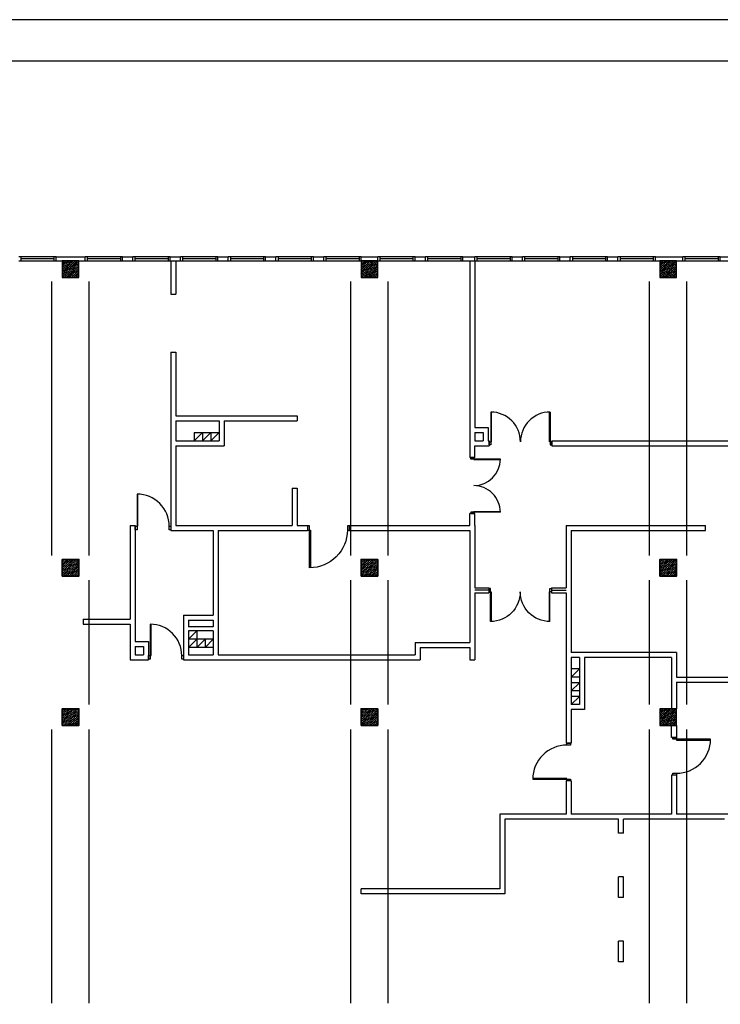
# Model space of a CAD drawing. Header units: millimetres. Extents: x 44889 to 52866, y -11417 to -4315.
# Tile 29 of 74: x 46845 to 47689, y -5502 to -4315. Entities that reach past the tile are written whole.
import ezdxf

# ---------------------------------------------------------------- set-up
doc = ezdxf.new("R2010")
doc.units = ezdxf.units.MM
for name, color, linetype in [('ARLES_ramka_wew', 10, 'Continuous'), ('ARLES_ramka_zew', 9, 'Continuous'), ('Podkład', 9, 'Continuous')]:
    doc.layers.add(name, color=color, linetype=linetype)
doc.layers.add('kreskowanie', color=9, linetype='Continuous', lineweight=18)
doc.layers.add('słupy gr0.7', color=9, linetype='Continuous', lineweight=35)

# ---------------------------------------------------------------- blocks, each defined once
blk = doc.blocks.new('słup 2')
at = {"layer": 'kreskowanie'}
h = blk.add_hatch(dxfattribs=at)
h.set_pattern_fill('ANSI36', color=256, style=0)
h.set_pattern_definition([(45, (-1340, -20), (1.683798, 6.173926), [7.9375, -1.5875, 0, -1.5875])])
h.paths.add_polyline_path([(20, -20), (20, 20), (-20, 20), (-20, -20)])
at = {"layer": 'słupy gr0.7'}
blk.add_lwpolyline([(-20, -20), (20, -20), (20, 20), (-20, 20)], close=True, dxfattribs=at)
blk = doc.blocks.new('d160')
at = {"layer": 'Podkład'}
for p, q in [((4.2, 80), (4.2, -4.2)), ((5.9, 4.2), (5.9, 80)), ((154.1, 4.2), (154.1, 80)), ((155.8, 80), (155.8, -4.2)), ((0, -4.2), (0, 4.2)), ((0, 4.2), (5.9, 4.2)), ((160, 4.2), (154.1, 4.2)), ((160, -4.2), (160, 4.2)), ((4.2, -4.2), (0, -4.2)), ((155.8, -4.2), (160, -4.2))]:
    blk.add_line(p, q, dxfattribs=at)
for centre, start, end in [((4.2, 4.2), 0, 90), ((155.8, 4.2), 89.9848, 180.0152)]:
    blk.add_arc(centre, 75.8, start, end, dxfattribs=at)

msp = doc.modelspace()

# ---------------------------------------------------------------- hatches: boundary and pattern name
at = {"layer": 'Podkład'}
h = msp.add_hatch(dxfattribs=at)
h.set_pattern_fill('ANSI36', color=256, scale=0.5, style=0)
h.set_pattern_definition([(45, (46236.0162, -4626.1265), (0.841899, 3.086963), [3.96875, -0.79375, 0, -0.79375])])
h.paths.add_polyline_path([(46916.02, -4626.13), (46916.02, -4606.13), (46896.02, -4606.13), (46896.02, -4626.13)])
h = msp.add_hatch(dxfattribs=at)
h.set_pattern_fill('ANSI36', color=256, scale=0.5, style=0)
h.set_pattern_definition([(45, (46596.0162, -4626.1265), (0.841899, 3.086963), [3.96875, -0.79375, 0, -0.79375])])
h.paths.add_polyline_path([(47276.02, -4626.13), (47276.02, -4606.13), (47256.02, -4606.13), (47256.02, -4626.13)])
h = msp.add_hatch(dxfattribs=at)
h.set_pattern_fill('ANSI36', color=256, scale=0.5, style=0)
h.set_pattern_definition([(45, (46956.0162, -4626.1265), (0.841899, 3.086963), [3.96875, -0.79375, 0, -0.79375])])
h.paths.add_polyline_path([(47636.02, -4626.13), (47636.02, -4606.13), (47616.02, -4606.13), (47616.02, -4626.13)])
h = msp.add_hatch(dxfattribs=at)
h.set_pattern_fill('ANSI36', color=256, scale=0.5, style=0)
h.set_pattern_definition([(45, (46956.0162, -5166.1265), (0.841899, 3.086963), [3.96875, -0.79375, 0, -0.79375])])
h.paths.add_polyline_path([(47636.02, -5166.13), (47636.02, -5146.13), (47616.02, -5146.13), (47616.02, -5166.13)])

# ---------------------------------------------------------------- linework, layer by layer
at = {"layer": 'ARLES_ramka_wew', "linetype": 'Continuous'}
msp.add_lwpolyline([(52815.71, -4365.45), (44938.58, -4365.45), (44938.58, -8496.66), (45088.58, -8496.66), (45088.58, -11366.66), (52815.71, -11366.66)], close=True, dxfattribs=at)
at = {"layer": 'ARLES_ramka_zew'}
msp.add_lwpolyline([(44888.58, -11416.66), (52865.71, -11416.66), (52865.71, -4315.45), (44888.58, -4315.45)], close=True, dxfattribs=at)
at = {"layer": 'Podkład'}
for p, q in [((46888.52, -4601.13), (46843.52, -4601.13)), ((46846.02, -4601.13), (46846.02, -4606.13)), ((46886.02, -4603.63), (46846.02, -4603.63)), ((46886.02, -4601.13), (46886.02, -4606.13)), ((46888.52, -4606.13), (46888.52, -4601.13)), ((46888.52, -4601.13), (46923.52, -4601.13)), ((46923.52, -4606.13), (46923.52, -4601.13)), ((46968.52, -4601.13), (46923.52, -4601.13)), ((46926.02, -4601.13), (46926.02, -4606.13)), ((46966.02, -4603.63), (46926.02, -4603.63)), ((46966.02, -4601.13), (46966.02, -4606.13)), ((46968.52, -4606.13), (46968.52, -4601.13)), ((46968.52, -4601.13), (46981.02, -4601.13)), ((46981.02, -4606.13), (46981.02, -4601.13)), ((47026.02, -4601.13), (46981.02, -4601.13)), ((46983.52, -4601.13), (46983.52, -4606.13)), ((47023.52, -4603.63), (46983.52, -4603.63)), ((47023.52, -4601.13), (47023.52, -4606.13)), ((47026.02, -4606.13), (47026.02, -4601.13)), ((47026.02, -4601.13), (47038.52, -4601.13)), ((47038.52, -4606.13), (47038.52, -4601.13)), ((47083.52, -4601.13), (47038.52, -4601.13)), ((47041.02, -4601.13), (47041.02, -4606.13)), ((47081.02, -4603.63), (47041.02, -4603.63)), ((47081.02, -4601.13), (47081.02, -4606.13)), ((47083.52, -4606.13), (47083.52, -4601.13)), ((47083.52, -4601.13), (47096.02, -4601.13)), ((47096.02, -4606.13), (47096.02, -4601.13)), ((47141.02, -4601.13), (47096.02, -4601.13)), ((47098.52, -4601.13), (47098.52, -4606.13)), ((47138.52, -4603.63), (47098.52, -4603.63)), ((47138.52, -4601.13), (47138.52, -4606.13)), ((47141.02, -4606.13), (47141.02, -4601.13)), ((47141.02, -4601.13), (47153.52, -4601.13)), ((47153.52, -4606.13), (47153.52, -4601.13)), ((47198.52, -4601.13), (47153.52, -4601.13)), ((47156.02, -4601.13), (47156.02, -4606.13)), ((47196.02, -4603.63), (47156.02, -4603.63)), ((47196.02, -4601.13), (47196.02, -4606.13)), ((47198.52, -4606.13), (47198.52, -4601.13)), ((47198.52, -4601.13), (47211.02, -4601.13)), ((47211.02, -4606.13), (47211.02, -4601.13)), ((47256.02, -4601.13), (47211.02, -4601.13)), ((47213.52, -4601.13), (47213.52, -4606.13)), ((47253.52, -4603.63), (47213.52, -4603.63)), ((47253.52, -4601.13), (47253.52, -4606.13)), ((47256.02, -4606.13), (47256.02, -4601.13)), ((47256.02, -4601.13), (47276.02, -4601.13)), ((47276.02, -4606.13), (47276.02, -4601.13)), ((47321.02, -4601.13), (47276.02, -4601.13)), ((47278.52, -4601.13), (47278.52, -4606.13)), ((47318.52, -4603.63), (47278.52, -4603.63)), ((47318.52, -4601.13), (47318.52, -4606.13)), ((47321.02, -4606.13), (47321.02, -4601.13)), ((47321.02, -4601.13), (47333.52, -4601.13)), ((47333.52, -4606.13), (47333.52, -4601.13)), ((47378.52, -4601.13), (47333.52, -4601.13)), ((47336.02, -4601.13), (47336.02, -4606.13)), ((47376.02, -4603.63), (47336.02, -4603.63)), ((47376.02, -4601.13), (47376.02, -4606.13)), ((47378.52, -4606.13), (47378.52, -4601.13)), ((47378.52, -4601.13), (47393.02, -4601.13)), ((47393.02, -4606.13), (47393.02, -4601.13)), ((47438.02, -4601.13), (47393.02, -4601.13)), ((47395.52, -4601.13), (47395.52, -4606.13)), ((47435.52, -4603.63), (47395.52, -4603.63)), ((47435.52, -4601.13), (47435.52, -4606.13)), ((47438.02, -4606.13), (47438.02, -4601.13)), ((47438.02, -4601.13), (47450.52, -4601.13)), ((47450.52, -4606.13), (47450.52, -4601.13)), ((47495.52, -4601.13), (47450.52, -4601.13)), ((47453.02, -4601.13), (47453.02, -4606.13)), ((47493.02, -4603.63), (47453.02, -4603.63)), ((47493.02, -4601.13), (47493.02, -4606.13)), ((47495.52, -4606.13), (47495.52, -4601.13)), ((47495.52, -4601.13), (47508.02, -4601.13)), ((47508.02, -4606.13), (47508.02, -4601.13)), ((47553.02, -4601.13), (47508.02, -4601.13)), ((47510.52, -4601.13), (47510.52, -4606.13)), ((47550.52, -4603.63), (47510.52, -4603.63)), ((47550.52, -4601.13), (47550.52, -4606.13)), ((47553.02, -4606.13), (47553.02, -4601.13)), ((47553.02, -4601.13), (47565.52, -4601.13)), ((47565.52, -4606.13), (47565.52, -4601.13)), ((47610.52, -4601.13), (47565.52, -4601.13)), ((47568.02, -4601.13), (47568.02, -4606.13)), ((47608.02, -4603.63), (47568.02, -4603.63)), ((47608.02, -4601.13), (47608.02, -4606.13)), ((47610.52, -4606.13), (47610.52, -4601.13)), ((47610.52, -4601.13), (47643.52, -4601.13)), ((47643.52, -4606.13), (47643.52, -4601.13)), ((47688.52, -4601.13), (47643.52, -4601.13)), ((47646.02, -4601.13), (47646.02, -4606.13)), ((47686.02, -4603.63), (47646.02, -4603.63)), ((47686.02, -4601.13), (47686.02, -4606.13)), ((47688.52, -4606.13), (47688.52, -4601.13)), ((47688.52, -4601.13), (47701.02, -4601.13)), ((46843.52, -4606.13), (46888.52, -4606.13)), ((46888.52, -4606.13), (46896.02, -4606.13)), ((46916.02, -4606.13), (46923.52, -4606.13)), ((46923.52, -4606.13), (46968.52, -4606.13)), ((46968.52, -4606.13), (46981.02, -4606.13)), ((46981.02, -4606.13), (47026.02, -4606.13)), ((47026.02, -4606.13), (47038.52, -4606.13)), ((47027.02, -4606.13), (47027.02, -4646.13)), ((47033.02, -4606.13), (47033.02, -4646.13)), ((47038.52, -4606.13), (47083.52, -4606.13)), ((47083.52, -4606.13), (47096.02, -4606.13)), ((47096.02, -4606.13), (47141.02, -4606.13)), ((47141.02, -4606.13), (47153.52, -4606.13)), ((47153.52, -4606.13), (47198.52, -4606.13)), ((47198.52, -4606.13), (47211.02, -4606.13)), ((47211.02, -4606.13), (47256.02, -4606.13)), ((47276.02, -4606.13), (47321.02, -4606.13)), ((47321.02, -4606.13), (47333.52, -4606.13)), ((47333.52, -4606.13), (47378.52, -4606.13)), ((47378.52, -4606.13), (47393.02, -4606.13)), ((47387.02, -4606.13), (47387.02, -4843.38)), ((47393.02, -4606.13), (47393.02, -4807.13)), ((47393.02, -4606.13), (47438.02, -4606.13)), ((47438.02, -4606.13), (47450.52, -4606.13)), ((47450.52, -4606.13), (47495.52, -4606.13)), ((47495.52, -4606.13), (47508.02, -4606.13)), ((47508.02, -4606.13), (47553.02, -4606.13)), ((47553.02, -4606.13), (47565.52, -4606.13)), ((47565.52, -4606.13), (47610.52, -4606.13)), ((47610.52, -4606.13), (47616.02, -4606.13)), ((47636.02, -4606.13), (47643.52, -4606.13)), ((47643.52, -4606.13), (47688.52, -4606.13)), ((47688.52, -4606.13), (47701.02, -4606.13)), ((46883.52, -4961.13), (46883.52, -4631.13)), ((46928.52, -4961.13), (46928.52, -4631.13)), ((47243.52, -4961.13), (47243.52, -4631.13)), ((47288.52, -4961.13), (47288.52, -4631.13)), ((47603.52, -4961.13), (47603.52, -4631.13)), ((47648.52, -4961.13), (47648.52, -4631.13)), ((47027.02, -4646.13), (47033.02, -4646.13)), ((47027.02, -4716.13), (47033.02, -4716.13)), ((47027.02, -4716.13), (47027.02, -4931.13)), ((47033.02, -4716.13), (47033.02, -4793.13)), ((47033.02, -4793.13), (47179.02, -4793.13)), ((47179.02, -4793.13), (47179.02, -4799.13)), ((47033.02, -4799.13), (47085.02, -4799.13)), ((47033.02, -4799.13), (47033.02, -4823.13)), ((47085.02, -4799.13), (47085.02, -4823.13)), ((47091.02, -4799.13), (47091.02, -4829.13)), ((47091.02, -4799.13), (47179.02, -4799.13)), ((47055.02, -4813.13), (47085.02, -4813.13)), ((47055.02, -4813.13), (47055.02, -4823.13)), ((47055.02, -4823.13), (47065.02, -4813.13)), ((47065.02, -4813.13), (47065.02, -4823.13)), ((47065.02, -4823.13), (47075.02, -4813.13)), ((47075.02, -4813.13), (47075.02, -4823.13)), ((47075.02, -4823.13), (47085.02, -4813.13)), ((47393.02, -4807.13), (47409.02, -4807.13)), ((47393.02, -4813.13), (47403.02, -4813.13)), ((47393.02, -4813.13), (47393.02, -4823.13)), ((47403.02, -4813.13), (47403.02, -4823.13)), ((47409.02, -4807.13), (47409.02, -4823.13)), ((47033.02, -4823.13), (47085.02, -4823.13)), ((47033.02, -4829.13), (47091.02, -4829.13)), ((47033.02, -4829.13), (47033.02, -4925.13)), ((47393.02, -4823.13), (47403.02, -4823.13)), ((47393.02, -4829.13), (47410.27, -4829.13)), ((47393.02, -4843.38), (47393.02, -4829.13)), ((47409.02, -4823.13), (47410.27, -4823.13)), ((47410.27, -4823.13), (47410.27, -4829.13)), ((47485.77, -4823.13), (47485.77, -4829.13)), ((47485.77, -4823.13), (47701.02, -4823.13)), ((47485.77, -4829.13), (48315.02, -4829.13)), ((47393.02, -4843.38), (47387.02, -4843.38)), ((47173.02, -4880.13), (47173.02, -4925.13)), ((47173.02, -4880.13), (47179.02, -4880.13)), ((47179.02, -4880.13), (47179.02, -4925.13)), ((47393.02, -4910.88), (47387.02, -4910.88)), ((47387.02, -4925.13), (47387.02, -4910.88)), ((47393.02, -4925.13), (47393.02, -4910.88)), ((46978.02, -4925.13), (46984.02, -4925.13)), ((46978.02, -4925.13), (46978.02, -5038.13)), ((46984.02, -4925.13), (46984.02, -5065.13)), ((47033.02, -4925.13), (47173.02, -4925.13)), ((47179.02, -4925.13), (47191.52, -4925.13)), ((47191.52, -4925.13), (47191.52, -4931.13)), ((47242.02, -4925.13), (47387.02, -4925.13)), ((47242.02, -4925.13), (47242.02, -4931.13)), ((47393.02, -4925.13), (47393.02, -5000.13)), ((47503.02, -4925.13), (47503.02, -5000.13)), ((47503.02, -4925.13), (47671.02, -4925.13)), ((47671.02, -4931.13), (47671.02, -4925.13)), ((47027.02, -4931.13), (47078.02, -4931.13)), ((47078.02, -4931.13), (47078.02, -5033.13)), ((47084.02, -4931.13), (47084.02, -5081.13)), ((47084.02, -4931.13), (47191.52, -4931.13)), ((47242.02, -4931.13), (47387.02, -4931.13)), ((47387.02, -4931.13), (47387.02, -5066.13)), ((47509.02, -4931.13), (47671.02, -4931.13)), ((47509.02, -4931.13), (47509.02, -5078.13)), ((46928.52, -5141.13), (46928.52, -4991.13)), ((47243.52, -5141.13), (47243.52, -4991.13)), ((47288.52, -5141.13), (47288.52, -4991.13)), ((47603.52, -5141.13), (47603.52, -4991.13)), ((47648.52, -5141.13), (47648.52, -4991.13)), ((47393.02, -5000.13), (47410.02, -5000.13)), ((47410.02, -5003.13), (47393.02, -5003.13)), ((47393.02, -5006.13), (47410.02, -5006.13)), ((47393.02, -5006.13), (47393.02, -5087.13)), ((47410.02, -5000.13), (47410.02, -5006.13)), ((47485.52, -5000.13), (47485.52, -5006.13)), ((47485.52, -5000.13), (47503.02, -5000.13)), ((47485.52, -5003.13), (47503.02, -5003.13)), ((47485.52, -5006.13), (47503.02, -5006.13)), ((47503.02, -5006.13), (47503.02, -5187.63)), ((46921.02, -5038.13), (46978.02, -5038.13)), ((46921.02, -5038.13), (46921.02, -5044.13)), ((46921.02, -5044.13), (46978.02, -5044.13)), ((46978.02, -5044.13), (46978.02, -5087.13)), ((47042.02, -5033.13), (47078.02, -5033.13)), ((47042.02, -5033.13), (47042.02, -5087.13)), ((47048.02, -5039.13), (47048.02, -5047.13)), ((47048.02, -5039.13), (47078.02, -5039.13)), ((47078.02, -5039.13), (47078.02, -5047.13)), ((47078.02, -5047.13), (47048.02, -5047.13)), ((47078.02, -5052.13), (47048.02, -5052.13)), ((47048.02, -5052.13), (47048.02, -5081.13)), ((47048.02, -5062.13), (47058.02, -5052.13)), ((47058.02, -5052.13), (47058.02, -5072.13)), ((47078.02, -5052.13), (47078.02, -5081.13)), ((46984.02, -5065.13), (47000.02, -5065.13)), ((47000.02, -5065.13), (47000.02, -5087.13)), ((47078.02, -5062.13), (47048.02, -5062.13)), ((47048.02, -5072.13), (47058.02, -5062.13)), ((47058.02, -5072.13), (47068.02, -5062.13)), ((47068.02, -5062.13), (47068.02, -5072.13)), ((47068.02, -5072.13), (47078.02, -5062.13)), ((47321.02, -5066.13), (47321.02, -5081.13)), ((47321.02, -5066.13), (47387.02, -5066.13)), ((46984.02, -5071.13), (46994.02, -5071.13)), ((46984.02, -5071.13), (46984.02, -5081.13)), ((46994.02, -5071.13), (46994.02, -5081.13)), ((47078.02, -5072.13), (47048.02, -5072.13)), ((47327.02, -5072.13), (47327.02, -5087.13)), ((47327.02, -5072.13), (47387.02, -5072.13)), ((47387.02, -5072.13), (47387.02, -5087.13)), ((47636.02, -5078.13), (47509.02, -5078.13)), ((47636.02, -5078.13), (47636.02, -5108.13)), ((46978.02, -5087.13), (47000.02, -5087.13)), ((46984.02, -5081.13), (46994.02, -5081.13)), ((47042.02, -5087.13), (47327.02, -5087.13)), ((47048.02, -5081.13), (47078.02, -5081.13)), ((47084.02, -5081.13), (47321.02, -5081.13)), ((47387.02, -5087.13), (47393.02, -5087.13)), ((47509.02, -5084.13), (47509.02, -5141.13)), ((47519.02, -5084.13), (47509.02, -5084.13)), ((47519.02, -5084.13), (47519.02, -5141.13)), ((47630.02, -5084.13), (47525.02, -5084.13)), ((47525.02, -5084.13), (47525.02, -5147.13)), ((47630.02, -5084.13), (47630.02, -5146.13)), ((47519.02, -5098.13), (47509.02, -5098.13)), ((47509.02, -5108.13), (47519.02, -5098.13)), ((47519.02, -5108.13), (47509.02, -5108.13)), ((47519.02, -5114.63), (47509.02, -5114.63)), ((47509.02, -5124.63), (47519.02, -5114.63)), ((47636.02, -5108.13), (47763.52, -5108.13)), ((47636.02, -5114.13), (47763.52, -5114.13)), ((47636.02, -5114.13), (47636.02, -5146.13)), ((47519.02, -5124.63), (47509.02, -5124.63)), ((47519.02, -5131.13), (47509.02, -5131.13)), ((47509.02, -5141.13), (47519.02, -5131.13)), ((47519.02, -5141.13), (47509.02, -5141.13)), ((47525.02, -5147.13), (47509.02, -5147.13)), ((47509.02, -5147.13), (47509.02, -5187.63)), ((46883.52, -5501.13), (46883.52, -5171.13)), ((46928.52, -5501.13), (46928.52, -5171.13)), ((47243.52, -5501.13), (47243.52, -5171.13)), ((47288.52, -5501.13), (47288.52, -5171.13)), ((47603.52, -5501.13), (47603.52, -5171.13)), ((47648.52, -5501.13), (47648.52, -5171.13)), ((47509.02, -5187.63), (47503.02, -5187.63)), ((47509.02, -5233.13), (47503.02, -5233.13)), ((47503.02, -5233.13), (47503.02, -5273.13)), ((47509.02, -5233.13), (47509.02, -5273.13)), ((47630.02, -5226.13), (47630.02, -5273.13)), ((47636.02, -5226.13), (47636.02, -5273.13)), ((47423.02, -5273.13), (47423.02, -5363.13)), ((47503.02, -5273.13), (47423.02, -5273.13)), ((47429.02, -5279.13), (47429.02, -5369.13)), ((47566.02, -5279.13), (47429.02, -5279.13)), ((47630.02, -5273.13), (47509.02, -5273.13)), ((47566.02, -5296.02), (47566.02, -5279.13)), ((47694.02, -5279.13), (47572.02, -5279.13)), ((47572.02, -5296.02), (47572.02, -5279.13)), ((47809.02, -5273.13), (47636.02, -5273.13)), ((47572.02, -5296.02), (47566.02, -5296.02)), ((47572.02, -5348.52), (47566.02, -5348.52)), ((47566.02, -5373.52), (47566.02, -5348.52)), ((47572.02, -5373.52), (47572.02, -5348.52)), ((47423.02, -5363.13), (47256.02, -5363.13)), ((47256.02, -5369.13), (47256.02, -5363.13)), ((47429.02, -5369.13), (47256.02, -5369.13)), ((47572.02, -5373.52), (47566.02, -5373.52)), ((47572.02, -5426.02), (47566.02, -5426.02)), ((47566.02, -5451.02), (47566.02, -5426.02)), ((47572.02, -5451.02), (47572.02, -5426.02)), ((47572.02, -5451.02), (47566.02, -5451.02))]:
    msp.add_line(p, q, dxfattribs=at)
for points in [[(46896.02, -4626.13), (46916.02, -4626.13), (46916.02, -4606.13), (46896.02, -4606.13)], [(47256.02, -4626.13), (47276.02, -4626.13), (47276.02, -4606.13), (47256.02, -4606.13)], [(47616.02, -4626.13), (47636.02, -4626.13), (47636.02, -4606.13), (47616.02, -4606.13)], [(47616.02, -5166.13), (47636.02, -5166.13), (47636.02, -5146.13), (47616.02, -5146.13)]]:
    msp.add_lwpolyline(points, close=True, dxfattribs=at)
for points in [[(47024.87, -4925.98), (47027.02, -4925.98), (47027.02, -4930.28), (47024.87, -4930.28), (47024.87, -4925.98, 0.4142136), (46986.17, -4887.28), (46986.17, -4930.28), (46984.02, -4930.28), (46984.02, -4925.98), (46987.03, -4925.98), (46987.03, -4887.28)], [(47239.49, -4930.65), (47242.02, -4930.65), (47242.02, -4925.6), (47239.49, -4925.6), (47239.49, -4930.65, -0.4142136), (47194.04, -4976.1), (47194.04, -4925.6), (47191.52, -4925.6), (47191.52, -4930.65), (47195.05, -4930.65), (47195.05, -4976.1)], [(47039.92, -5082.03), (47042.02, -5082.03), (47042.02, -5086.23), (47039.92, -5086.23), (47039.92, -5082.03, 0.4142136), (47002.12, -5044.23), (47002.12, -5086.23), (47000.02, -5086.23), (47000.02, -5082.03), (47002.96, -5082.03), (47002.96, -5044.23)], [(47636.02, -5223.85), (47636.02, -5226.13), (47631.47, -5226.13), (47631.47, -5223.85), (47636.02, -5223.85, 0.4142136), (47676.97, -5182.9), (47631.47, -5182.9), (47631.47, -5180.63), (47636.02, -5180.63), (47636.02, -5183.81), (47676.97, -5183.81)], [(47503.74, -5189.9), (47503.74, -5187.63), (47508.29, -5187.63), (47508.29, -5189.9), (47503.74, -5189.9, 0.4142136), (47462.79, -5230.85), (47508.29, -5230.85), (47508.29, -5233.13), (47503.74, -5233.13), (47503.74, -5229.94), (47462.79, -5229.94)]]:
    msp.add_lwpolyline(points, format="xyb", dxfattribs=at)
for points in [[(47630.02, -5180.63), (47630.02, -5166.13)], [(47636.02, -5166.13), (47636.02, -5180.63)], [(47636.02, -5180.63), (47630.02, -5180.63)], [(47636.02, -5226.13), (47630.02, -5226.13)]]:
    msp.add_lwpolyline(points, dxfattribs=at)

# ---------------------------------------------------------------- block references
for name, p, xscale, yscale, zscale in [('d160', (47410.27, -4826.13), 0.471874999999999, 0.4718750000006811, 0.4718750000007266), ('słup 2', (46906.02, -4976.13), 0.5, 0.5, 0.5), ('słup 2', (47266.02, -4976.13), 0.5, 0.5, 0.5), ('słup 2', (47626.02, -4976.13), 0.5, 0.5, 0.5), ('słup 2', (46906.02, -5156.13), 0.5, 0.5, 0.5), ('słup 2', (47266.02, -5156.13), 0.5, 0.5, 0.5)]:
    msp.add_blockref(name, p, dxfattribs=dict(at, xscale=xscale, yscale=yscale, zscale=zscale))
for p, xscale, yscale, zscale, rotation in [((47390.02, -4843.31), 0.4222914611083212, 0.4222914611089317, 0.4222914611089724, 270), ((47410.02, -5003.13), -0.471874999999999, 0.4718750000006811, 0.4718750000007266, 180)]:
    msp.add_blockref('d160', p, dxfattribs=dict(at, xscale=xscale, yscale=yscale, zscale=zscale, rotation=rotation))

doc.saveas('drawing.dxf')
